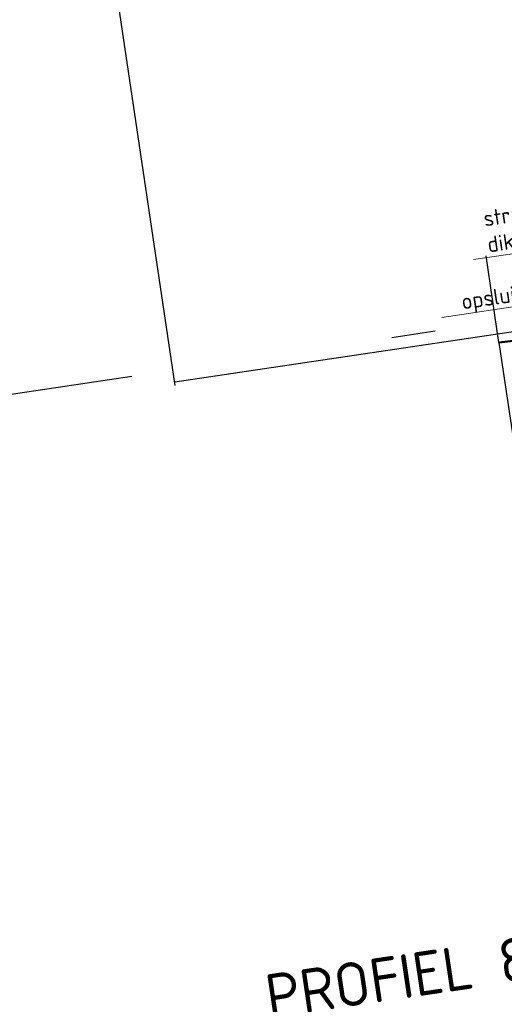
# Model space of a CAD drawing. Header units: metres. Extents: x 0 to 269924, y 0 to 933292.
# Tile 37 of 247: x 133865.3 to 133868.06, y 465820.23 to 465825.84. Entities that reach past the tile are written whole.
import ezdxf
from ezdxf import colors
from ezdxf.entities.mleader import LeaderData, LeaderLine
from ezdxf.math import Vec2, Vec3

# ---------------------------------------------------------------- set-up
doc = ezdxf.new("R2010")
doc.units = ezdxf.units.M
doc.linetypes.add('AL-NAP_LIJN', pattern=[15.25, 12, -1.5, 0.25, -1.5])
doc.linetypes.add('XX-AFBREEK', pattern=[7, 4, -1, 1, -1])
for name, color, linetype, lineweight in [('B-WE-GW-AFBREEKLIJN-GD', 7, 'XX-AFBREEK', 25), ('B-WE-IE-TERREINAFSCHEIDING_KUNSTMATIG_HEKWERK-GD', 20, 'IE-TERREINAFSCHEIDING-KUNSTMATIG', 25), ('B-WE-VH-VERHARDING-GD', 253, 'Continuous', 25), ('N-WE-GR-GROENSTROOK-GD', 90, 'Continuous', 50), ('N-WE-KL-ET_LS_OV_LICHTMAST-S', 190, 'Continuous', 25), ('N-WE-VH-VERHARDING-T18', 10, 'Continuous', 18), ('X-XX-AL-NAP-GD', 7, 'AL-NAP_LIJN', 25), ('X-XX-AL-VERWIJZING-S', 7, 'Continuous', 25)]:
    doc.layers.add(name, color=color, linetype=linetype, lineweight=lineweight)
doc.layers.add('B-WE-OG-TERREIN_ERF-SD', color=150, linetype='Continuous', lineweight=25, true_color=0x007fff)
doc.layers.add('X-XX-AL-HULPLIJN-G', color=30, linetype='Continuous', lineweight=18, plot=False)
doc.styles.add('NLCS-ISO', font='NLCS-ISO.ttf')
doc.styles.add('NLCS-ISO-M200-T18', font='NLCS-ISO.ttf', dxfattribs={"height": 0.36})
doc.styles.add('NLCS-ISO-M50-T18', font='NLCS-ISO.ttf', dxfattribs={"height": 0.09000000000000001})
doc.linetypes.add('IE-TERREINAFSCHEIDING-KUNSTMATIG', pattern='A,4,[82,NLCS.SHX,S=0.75,R=90,X=0,Y=0],4,-2', length=10)

# ---------------------------------------------------------------- blocks, each defined once
blk = doc.blocks.new('SAL-VERWIJZING_ONDERSCHRIFT-SO')
at = {"linetype": 'Continuous', "style": 'NLCS-ISO'}
blk.add_text('SCHAAL 1 :', height=2.5, dxfattribs=at).set_placement((0.000910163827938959, -3.748931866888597))
at = {"style": 'NLCS-ISO'}
for tag, p, height in [('OMSCHRIJVING', (0, 1.25), 5), ('SCHAAL', (18.15091668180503, -3.75), 2.5)]:
    blk.add_attdef(tag, p, '', height=height, dxfattribs=at)
blk = doc.blocks.new('SOG-ERFGRENS_LINKS-D')
for p, q in [((-0.4330127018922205, 3.25), (-8.881784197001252e-16, 3.5)), ((-8.881784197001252e-16, 3), (-1.77635683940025e-15, 3.5)), ((-0.4330127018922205, 3.25), (-8.881784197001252e-16, 3)), ((0, 0), (-8.881784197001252e-16, 3))]:
    blk.add_line(p, q)
blk = doc.blocks.new('PROFIEL 8')
at = {"layer": 'B-WE-GW-AFBREEKLIJN-GD'}
blk.add_lwpolyline([(7.083813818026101, -0.1167322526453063), (7.083813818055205, -3.051967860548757)], dxfattribs=at)
at = {"layer": 'B-WE-IE-TERREINAFSCHEIDING_KUNSTMATIG_HEKWERK-GD'}
blk.add_lwpolyline([(7.083813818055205, -0.1167322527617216), (7.083813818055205, 0.3832677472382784)], dxfattribs=at)
at = {"layer": 'B-WE-VH-VERHARDING-GD'}
blk.add_lwpolyline([(5.221855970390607, -0.06702850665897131), (7.290881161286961, -0.06702850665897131), (7.368031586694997, -0.06713888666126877), (8.717500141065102, -0.1092761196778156), (8.861855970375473, -0.2092761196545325)], dxfattribs=at)
at = {"layer": 'X-XX-AL-HULPLIJN-G'}
blk.add_lwpolyline([(7.083813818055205, -0.01673225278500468), (7.083813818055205, -0.1167322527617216)], dxfattribs=at)
at = {"layer": 'X-XX-AL-NAP-GD'}
blk.add_lwpolyline([(20.2339878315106, 1.629814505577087e-09), (0, -5.820766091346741e-11)], dxfattribs=at)
at = {"layer": 'B-WE-OG-TERREIN_ERF-SD'}
blk.add_blockref('SOG-ERFGRENS_LINKS-D', (5.221855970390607, -0.08755459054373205), dxfattribs=at)
at = {"layer": 'X-XX-AL-VERWIJZING-S', "xscale": 0.04999999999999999, "yscale": 0.04999999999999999, "zscale": 0.04999999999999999}
blk.add_blockref('SAL-VERWIJZING_ONDERSCHRIFT-SO', (5.221855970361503, -3.799962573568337), dxfattribs=at).add_auto_attribs({'OMSCHRIJVING': 'PROFIEL 8', 'SCHAAL': '50'})
blk = doc.blocks.new('_DotSmall')
at = {"color": 0, "linetype": 'ByBlock', "const_width": 0.5}
blk.add_lwpolyline([(-0.0625, 0, 1), (0.0625, 0, 1)], format="xyb", close=True, dxfattribs=at)

msp = doc.modelspace()

# ---------------------------------------------------------------- block references
at = {"layer": 'N-WE-KL-ET_LS_OV_LICHTMAST-S', "rotation": 8.452767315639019}
msp.add_blockref('PROFIEL 8', (133861.0087702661, 465823.0765775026), dxfattribs=at)

# ---------------------------------------------------------------- next in the draw order: linework, layer by layer
at = {"layer": 'N-WE-GR-GROENSTROOK-GD'}
msp.add_lwpolyline([(133868.1166413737, 465824.0118396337), (133868.0326903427, 465824.003090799)], dxfattribs=at)

# ---------------------------------------------------------------- next in the draw order: leaders
at = {"layer": 'N-WE-VH-VERHARDING-T18'}
ml = msp.add_multileader_mtext('Standard', dxfattribs=at)
ml.set_content('', color=256, style='NLCS-ISO-M200-T18')
ml.set_leader_properties(color=256, linetype='ByLayer', lineweight=-1)
ml.build(insert=Vec2(0, 0))
ml.multileader.update_dxf_attribs({"has_dogleg": 0, "text_left_attachment_type": 5, "text_right_attachment_type": 5, "dogleg_length": 0.36, "arrow_head_size": 0.36})
ctx = ml.context
ctx.base_point, ctx.char_height, ctx.arrow_head_size, ctx.landing_gap_size, ctx.plane_origin = Vec3(135697.3917517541, 466805.7658595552), 0.36, 0.36, 0.18, Vec3(135695.696623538, 466805.188890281)
ctx.left_attachment, ctx.right_attachment = 5, 5
notes = []
notes.append((ctx, [(0, (0, 0, 0), (0, 0), (1, 0), 1, [])]))
ctx.mtext.insert, ctx.mtext.rotation, ctx.mtext.flow_direction = Vec3(135697.5717517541, 466806.1258595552), -0.1475286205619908, 5
ml = msp.add_multileader_mtext('Standard', dxfattribs=at)
ml.set_content('straatbakstenen halfsteensverband\\Pdikformaat rood genuanceerd', color=256, style='NLCS-ISO-M50-T18')
ml.set_leader_properties(color=256, linetype='ByLayer', lineweight=-1)
ml.set_arrow_properties(name='DOTSMALL')
ml.build(insert=Vec2(0, 0))
ml.multileader.update_dxf_attribs({"text_left_attachment_type": 5, "text_right_attachment_type": 5, "dogleg_length": 0.09000000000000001, "arrow_head_size": 0.09})
ctx = ml.context
ctx.base_point, ctx.char_height, ctx.arrow_head_size, ctx.landing_gap_size, ctx.plane_origin, ctx.plane_x_axis, ctx.plane_y_axis = Vec3(133867.9335575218, 465824.4820177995), 0.09000000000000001, 0.09, 0.04500000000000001, Vec3(133869.9177779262, 465823.6455095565), Vec3(0.9891373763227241, 0.1469940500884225), Vec3(-0.1469940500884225, 0.9891373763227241)
ctx.left_attachment, ctx.right_attachment = 5, 5
notes.append((ctx, [(0, (1, 1, 0), (133870.0522897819, 465824.7968790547), (-0.9891373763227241, -0.1469940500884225), 0.09000000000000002, [(0, [(133870.1345201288, 465824.2435429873)], 0, [])])]))
ctx.mtext.insert, ctx.mtext.text_direction, ctx.mtext.rotation, ctx.mtext.flow_direction = Vec3(133867.9388212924, 465824.7527322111), Vec3(0.9891373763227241, 0.1469940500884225), 8.730516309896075e-13, 5
ml = msp.add_multileader_mtext('Standard', dxfattribs=at)
ml.set_content('opsluitband 100x200', color=256, style='NLCS-ISO-M50-T18')
ml.set_leader_properties(color=256, linetype='ByLayer', lineweight=-1)
ml.set_arrow_properties(name='DOTSMALL')
ml.build(insert=Vec2(0, 0))
ml.multileader.update_dxf_attribs({"text_left_attachment_type": 5, "text_right_attachment_type": 5, "dogleg_length": 0.09000000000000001, "arrow_head_size": 0.09})
ctx = ml.context
ctx.base_point, ctx.char_height, ctx.arrow_head_size, ctx.landing_gap_size, ctx.plane_origin, ctx.plane_x_axis, ctx.plane_y_axis = Vec3(133867.7850966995, 465824.1566607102), 0.09000000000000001, 0.09, 0.04500000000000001, Vec3(133868.8748488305, 465823.3388743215), Vec3(0.9891373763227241, 0.1469940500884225), Vec3(-0.1469940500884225, 0.9891373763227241)
ctx.left_attachment, ctx.right_attachment = 5, 5
notes.append((ctx, [(0, (1, 1, 0), (133869.0314097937, 465824.3418732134), (-0.9891373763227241, -0.1469940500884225), 0.09000000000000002, [(0, [(133869.0775659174, 465824.0312841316)], 0, [])])]))
ctx.mtext.insert, ctx.mtext.text_direction, ctx.mtext.rotation, ctx.mtext.flow_direction = Vec3(133867.8124095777, 465824.2790045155), Vec3(0.9891373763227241, 0.1469940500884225), 8.730516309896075e-13, 5
for ctx, leaders in notes:
    for number, flags, end, landing, length, lines in leaders:
        leader = LeaderData()
        leader.index, (leader.has_last_leader_line, leader.has_dogleg_vector, leader.attachment_direction) = number, flags
        leader.last_leader_point, leader.dogleg_vector, leader.dogleg_length = Vec3(end), Vec3(landing), length
        for number, points, colour, breaks in lines:
            line = LeaderLine()
            line.index, line.vertices, line.color, line.breaks = number, Vec3.list(points), colors.encode_raw_color(colour), breaks
            leader.lines.append(line)
        ctx.leaders.append(leader)

doc.saveas('drawing.dxf')
